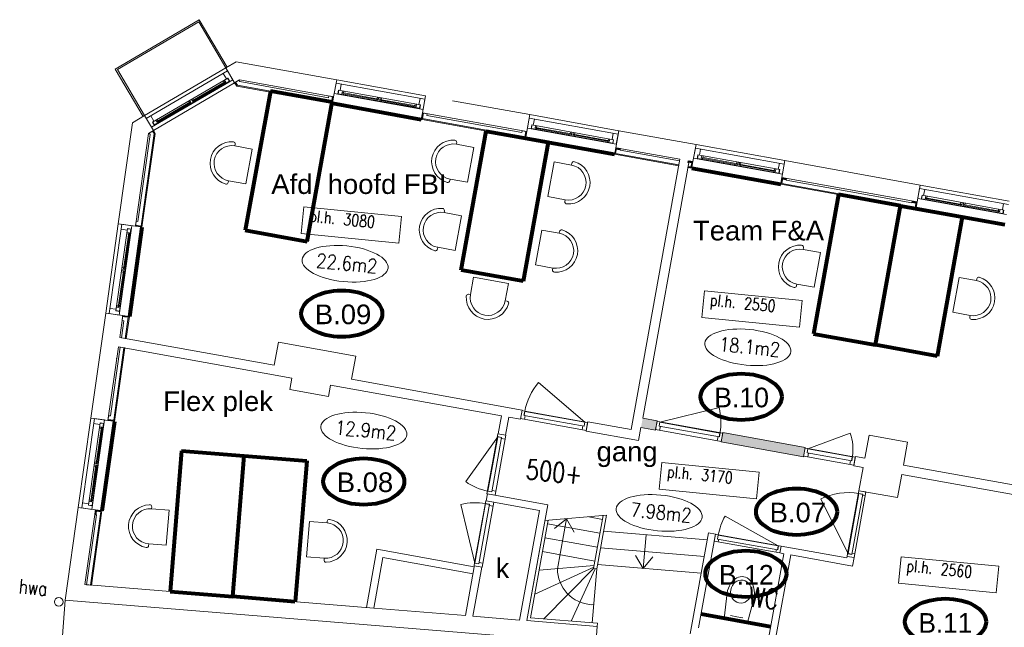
# Model space of a CAD drawing. Header units: millimetres. Extents: x -90830 to 24172, y -102460 to 73669.
# Tile 124 of 198: x -32715 to -20176, y 65929 to 73669. Entities that reach past the tile are written whole.
import ezdxf

# ---------------------------------------------------------------- set-up
doc = ezdxf.new("R2010")
doc.units = ezdxf.units.MM
for name, color, linetype, lineweight in [('Algemeen', 253, 'Continuous', 9), ('Algemeen01', 253, 'Continuous', 80), ('B21-BUITENWANDEN_1', 253, 'Continuous', 9), ('B22-BINNENWANDEN_1', 253, 'Continuous', 9), ('B24-TRAPPEN-HELLINGEN', 253, 'Continuous', 9), ('B31-WANDOPENING-BUITEN', 253, 'Continuous', 9), ('B32-WANDOPENINGEN-BINNEN_1', 253, 'Continuous', 9), ('BESCHRIJVING_1', 253, 'Continuous', 9), ('D24-TRAPPEN-HELLINGEN', 253, 'Continuous', 9), ('HOOGTEN', 253, 'Continuous', 9), ('Standard', 253, 'Continuous', 9)]:
    doc.layers.add(name, color=color, linetype=linetype, lineweight=lineweight)
doc.styles.add('ARIAL', font='arial.ttf')
doc.styles.add('TXT', font='txt.shx')

msp = doc.modelspace()

# ---------------------------------------------------------------- hatches: boundary and pattern name
at = {"layer": 'Standard'}
for points in [[(-29979, 72866), (-29948, 72823), (-29941, 72834), (-29968, 72873)], [(-29948, 72823), (-28745, 72606), (-28742, 72618), (-29941, 72834)], [(-28732, 72604), (-28717, 72687), (-28730, 72689), (-28745, 72606)], [(-27586, 72483), (-27601, 72400), (-27588, 72397), (-27573, 72480)], [(-27588, 72397), (-26272, 72160), (-26270, 72172), (-27586, 72410)], [(-30990, 72221), (-31013, 72258), (-31023, 72251), (-31003, 72218)], [(-26270, 72172), (-26257, 72243), (-26269, 72245), (-26282, 72174)], [(-31158, 71027), (-30990, 72221), (-31003, 72218), (-31170, 71029)], [(-25125, 72039), (-25138, 71968), (-25126, 71966), (-25113, 72037)], [(-25113, 72037), (-25117, 72015), (-25068, 72006), (-25064, 72028)], [(-25140, 71956), (-24323, 71808), (-24321, 71821), (-25138, 71968)], [(-24157, 71842), (-24153, 71864), (-24203, 71872), (-24206, 71851)], [(-24154, 71791), (-24141, 71861), (-24153, 71864), (-24166, 71793)], [(-24205, 71787), (-24156, 71778), (-24154, 71791), (-24203, 71799)], [(-23009, 71657), (-23022, 71586), (-23010, 71584), (-22997, 71655)], [(-22997, 71655), (-23001, 71633), (-22952, 71625), (-22948, 71646)], [(-23024, 71574), (-21302, 71263), (-21300, 71276), (-23022, 71586)], [(-21303, 71327), (-21299, 71349), (-21349, 71358), (-21352, 71336)], [(-21300, 71276), (-21287, 71347), (-21299, 71349), (-21312, 71278)], [(-31242, 71039), (-31170, 71029), (-31169, 71041), (-31240, 71051)], [(-31331, 69890), (-31402, 69900), (-31404, 69888), (-31333, 69878)], [(-31358, 69607), (-31318, 69888), (-31331, 69890), (-31370, 69609)], [(-31387, 69490), (-31519, 68553), (-31507, 68552), (-31375, 69488)], [(-24803, 68475), (-24618, 68442), (-24616, 68449), (-24596, 68560), (-24781, 68593)], [(-31591, 68563), (-31519, 68553), (-31518, 68566), (-31589, 68576)], [(-23760, 68409), (-23761, 68401), (-23780, 68298), (-23781, 68291), (-22732, 68102), (-22712, 68212), (-22711, 68220)], [(-31801, 66466), (-31667, 67413), (-31680, 67415), (-31813, 66468)], [(-31731, 67409), (-31753, 67412), (-31760, 67363), (-31738, 67360)], [(-31680, 67415), (-31751, 67425), (-31753, 67412), (-31682, 67402)]]:
    msp.add_hatch(color=256, dxfattribs=at).paths.add_polyline_path(points)

# ---------------------------------------------------------------- linework, layer by layer
at = {"layer": 'Algemeen01'}
for p, q in [((-29522, 72759), (-29842, 70987)), ((-28735, 72617), (-29522, 72759)), ((-29055, 70845), (-28735, 72617)), ((-28732, 72604), (-27601, 72400)), ((-27093, 70479), (-26773, 72250)), ((-26773, 72250), (-25986, 72108)), ((-25986, 72108), (-26305, 70337)), ((-26272, 72160), (-25140, 71956)), ((-24156, 71778), (-23024, 71574)), ((-22286, 71441), (-22605, 69669)), ((-21498, 71299), (-22286, 71441)), ((-21818, 69527), (-21498, 71299)), ((-21818, 69527), (-21498, 71299)), ((-21498, 71299), (-20711, 71157)), ((-21302, 71263), (-20170, 71059)), ((-20711, 71157), (-21030, 69385)), ((-31158, 71027), (-31318, 69888)), ((-29842, 70987), (-29055, 70845)), ((-26305, 70337), (-27093, 70479)), ((-22605, 69669), (-21818, 69527)), ((-21030, 69385), (-21818, 69527)), ((-31507, 68552), (-31667, 67413)), ((-30653, 68179), (-30800, 66385)), ((-30653, 68179), (-29059, 68049)), ((-30002, 66320), (-29856, 68114)), ((-30002, 66320), (-29856, 68114)), ((-29059, 68049), (-29205, 66255)), ((-30800, 66385), (-30002, 66320)), ((-29205, 66255), (-30002, 66320)), ((-23152, 65935), (-24038, 66095))]:
    msp.add_line(p, q, dxfattribs=at)
for centre in [(-28613, 69925), (-23527, 68865), (-28334, 67786), (-22821, 67401), (-23467, 66610), (-20925, 65998)]:
    msp.add_ellipse(centre, major_axis=(516, 0), ratio=0.573767, dxfattribs=at)
at = {"layer": 'B21-BUITENWANDEN_1'}
for p, q in [((-31497, 73040), (-30428, 73669)), ((-31469, 73033), (-30435, 73642)), ((-30090, 73056), (-30435, 73642)), ((-30073, 73066), (-30428, 73669)), ((-30090, 73056), (-29957, 73134)), ((-29957, 73134), (-28678, 72903)), ((-31142, 72437), (-31497, 73040)), ((-31124, 72447), (-31469, 73033)), ((-29979, 72866), (-30090, 73056)), ((-29979, 72866), (-29916, 72903)), ((-29916, 72903), (-28717, 72687)), ((-28678, 72903), (-28717, 72687)), ((-28678, 72903), (-28717, 72687)), ((-28678, 72903), (-28717, 72687)), ((-27546, 72700), (-27586, 72483)), ((-27546, 72699), (-27586, 72483)), ((-27546, 72699), (-27586, 72483)), ((-27202, 72637), (-26218, 72460)), ((-27586, 72483), (-26257, 72243)), ((-31459, 71070), (-31278, 72357)), ((-31278, 72357), (-31124, 72447)), ((-31013, 72258), (-31124, 72447)), ((-26218, 72460), (-26257, 72243)), ((-26218, 72460), (-26257, 72243)), ((-26218, 72460), (-26257, 72243)), ((-31075, 72221), (-31013, 72258)), ((-25086, 72256), (-25125, 72039)), ((-25086, 72255), (-25125, 72039)), ((-25086, 72255), (-25125, 72039)), ((-25086, 72255), (-24102, 72078)), ((-31242, 71039), (-31075, 72221)), ((-25125, 72039), (-24308, 71892)), ((-24102, 72078), (-24141, 71861)), ((-24102, 72078), (-24141, 71861)), ((-24102, 72078), (-24141, 71861)), ((-24102, 72078), (-24141, 71861)), ((-24190, 71870), (-24141, 71861)), ((-22970, 71874), (-23009, 71658)), ((-22970, 71874), (-23009, 71657)), ((-22970, 71874), (-23009, 71657)), ((-22970, 71874), (-23009, 71657)), ((-22970, 71874), (-21248, 71563)), ((-23009, 71657), (-21287, 71347)), ((-21248, 71563), (-21287, 71347)), ((-21248, 71563), (-21287, 71347)), ((-21248, 71563), (-21287, 71347)), ((-21248, 71563), (-21287, 71347)), ((-21248, 71563), (-21287, 71347)), ((-31459, 71070), (-31242, 71039)), ((-31808, 68594), (-31620, 69931)), ((-31620, 69931), (-31402, 69900)), ((-31441, 69622), (-31402, 69900)), ((-31591, 68563), (-31458, 69503)), ((-31808, 68594), (-31591, 68563)), ((-32136, 66273), (-31969, 67455)), ((-31969, 67455), (-31751, 67425)), ((-31885, 66473), (-31751, 67425)), ((-28205, 66173), (-31885, 66473)), ((-32222, 65176), (-32136, 66273)), ((-32136, 66273), (-25378, 65721)), ((-25378, 65721), (-32136, 66273)), ((-27039, 66078), (-28205, 66173)), ((-26348, 66021), (-26944, 66070)), ((-25361, 65941), (-26258, 66014))]:
    msp.add_line(p, q, dxfattribs=at)
at = {"layer": 'B22-BINNENWANDEN_1'}
for p, q in [((-24308, 71892), (-24930, 68447)), ((-24190, 71870), (-24781, 68593)), ((-31441, 69622), (-29473, 69267)), ((-31458, 69503), (-29248, 69104)), ((-29473, 69267), (-29420, 69562)), ((-29420, 69562), (-28436, 69384)), ((-31485, 69355), (-31479, 69354)), ((-28489, 69089), (-28436, 69384)), ((-29275, 68957), (-29248, 69104)), ((-28783, 68868), (-28756, 69015)), ((-28756, 69015), (-26580, 68623)), ((-28489, 69089), (-26317, 68697)), ((-29275, 68957), (-28783, 68868)), ((-26621, 68394), (-26580, 68623)), ((-26527, 68377), (-26486, 68606)), ((-26486, 68606), (-26339, 68579)), ((-26339, 68579), (-26317, 68697)), ((-24781, 68593), (-24596, 68560)), ((-25502, 68428), (-25481, 68547)), ((-25481, 68547), (-24930, 68447)), ((-24803, 68475), (-24833, 68308)), ((-24803, 68475), (-24618, 68442)), ((-24618, 68442), (-24596, 68560)), ((-26621, 68394), (-26527, 68377)), ((-25502, 68428), (-24833, 68308)), ((-23781, 68291), (-23760, 68409)), ((-23760, 68409), (-22711, 68220)), ((-21952, 68083), (-21899, 68378)), ((-21899, 68378), (-21407, 68289)), ((-23781, 68291), (-22732, 68102)), ((-22732, 68102), (-22711, 68220)), ((-22732, 68102), (-22711, 68220)), ((-21460, 67994), (-21407, 68289)), ((-22094, 67987), (-22073, 68105)), ((-22073, 68105), (-21952, 68083)), ((-22094, 67987), (-21973, 67965)), ((-22027, 67669), (-21973, 67965)), ((-21460, 67994), (-19423, 67627)), ((-21535, 67581), (-21481, 67876)), ((-21481, 67876), (-19447, 67509)), ((-26759, 67629), (-26775, 67540)), ((-26759, 67629), (-25991, 67490)), ((-22027, 67669), (-21535, 67581)), ((-26775, 67540), (-26096, 67418)), ((-26258, 66014), (-25991, 67490)), ((-26348, 66021), (-26096, 67418)), ((-24175, 65844), (-23943, 67131)), ((-24069, 65923), (-23854, 67115)), ((-23943, 67131), (-23854, 67115)), ((-23034, 66876), (-23018, 66964)), ((-23018, 66964), (-22181, 66813)), ((-28300, 66181), (-28166, 66924)), ((-26926, 66700), (-28166, 66924)), ((-23183, 65763), (-22984, 66867)), ((-23093, 65756), (-22896, 66851)), ((-23034, 66876), (-22984, 66867)), ((-22896, 66851), (-22108, 66709)), ((-22177, 66833), (-22181, 66813)), ((-22089, 66817), (-22177, 66833)), ((-28205, 66173), (-28089, 66817)), ((-26942, 66611), (-28089, 66817)), ((-26926, 66700), (-26924, 66712)), ((-26924, 66712), (-26831, 66695)), ((-22108, 66709), (-22089, 66817)), ((-27039, 66078), (-26926, 66700)), ((-26944, 66070), (-26831, 66695)), ((-25361, 65941), (-25407, 65353))]:
    msp.add_line(p, q, dxfattribs=at)
at = {"layer": 'B24-TRAPPEN-HELLINGEN'}
for p, q in [((-26028, 67288), (-25243, 67356)), ((-25469, 67336), (-25293, 67304)), ((-25994, 67248), (-25325, 67127)), ((-23958, 67045), (-25280, 67153)), ((-26026, 67071), (-25357, 66950)), ((-26058, 66894), (-25389, 66773)), ((-23996, 66833), (-25318, 66941)), ((-26101, 66656), (-25399, 66717)), ((-24035, 66620), (-25358, 66728)), ((-26156, 66350), (-25403, 66697)), ((-26042, 66037), (-25406, 66677)), ((-25692, 66008), (-25386, 66675)), ((-25366, 66674), (-25423, 65986)), ((-25406, 66677), (-25366, 66674)), ((-26210, 66050), (-25357, 65981))]:
    msp.add_line(p, q, dxfattribs=at)
at = {"layer": 'B31-WANDOPENING-BUITEN'}
for p, q in [((-30067, 73017), (-31103, 72411)), ((-30122, 72985), (-30082, 72916)), ((-30067, 73017), (-30001, 72905)), ((-30001, 72905), (-31037, 72299)), ((-30065, 72926), (-31022, 72366)), ((-30045, 72886), (-30997, 72329)), ((-30096, 72882), (-30518, 72635)), ((-30091, 72873), (-30513, 72626)), ((-30123, 72892), (-30111, 72873)), ((-30107, 72901), (-30091, 72873)), ((-30106, 72864), (-30100, 72853)), ((-30067, 72925), (-30045, 72886)), ((-30065, 72926), (-30039, 72883)), ((-28686, 72859), (-28709, 72731)), ((-27554, 72655), (-28686, 72859)), ((-27577, 72527), (-28709, 72731)), ((-28654, 72772), (-28663, 72723)), ((-28651, 72771), (-28659, 72727)), ((-27623, 72541), (-28659, 72727)), ((-27612, 72584), (-28654, 72772)), ((-28620, 72847), (-28634, 72768)), ((-28606, 72763), (-28612, 72731)), ((-28148, 72648), (-28612, 72731)), ((-28146, 72658), (-28610, 72741)), ((-28594, 72728), (-28596, 72716)), ((-28588, 72760), (-28592, 72738)), ((-30540, 72622), (-30968, 72371)), ((-30535, 72613), (-30963, 72363)), ((-30567, 72632), (-30555, 72613)), ((-30551, 72641), (-30535, 72613)), ((-30550, 72604), (-30544, 72594)), ((-30529, 72654), (-30513, 72626)), ((-30514, 72663), (-30503, 72644)), ((-30498, 72635), (-30491, 72624)), ((-28165, 72651), (-28168, 72639)), ((-28160, 72683), (-28164, 72661)), ((-28142, 72680), (-28148, 72648)), ((-28124, 72677), (-28130, 72645)), ((-27666, 72561), (-28130, 72645)), ((-27664, 72571), (-28128, 72654)), ((-28112, 72641), (-28114, 72629)), ((-28106, 72673), (-28110, 72651)), ((-27617, 72667), (-27632, 72588)), ((-27554, 72655), (-27577, 72527)), ((-27684, 72564), (-27686, 72552)), ((-27678, 72596), (-27682, 72574)), ((-27660, 72593), (-27666, 72561)), ((-27615, 72585), (-27623, 72541)), ((-27612, 72584), (-27621, 72535)), ((-31101, 72409), (-31036, 72296)), ((-31045, 72445), (-31005, 72376)), ((-31022, 72366), (-30997, 72323)), ((-31019, 72367), (-30997, 72329)), ((-30980, 72391), (-30963, 72363)), ((-30964, 72400), (-30953, 72380)), ((-30948, 72372), (-30941, 72361)), ((-26226, 72415), (-26249, 72287)), ((-25094, 72211), (-26226, 72415)), ((-26160, 72403), (-26174, 72325)), ((-25117, 72084), (-26249, 72287)), ((-26194, 72328), (-26203, 72279)), ((-26191, 72328), (-26199, 72283)), ((-25162, 72097), (-26199, 72283)), ((-25152, 72141), (-26194, 72328)), ((-26146, 72320), (-26151, 72288)), ((-25687, 72204), (-26151, 72288)), ((-25686, 72214), (-26150, 72297)), ((-26134, 72284), (-26136, 72272)), ((-26128, 72316), (-26132, 72294)), ((-25699, 72239), (-25703, 72217)), ((-25682, 72236), (-25687, 72204)), ((-25664, 72233), (-25670, 72201)), ((-25646, 72230), (-25650, 72207)), ((-25705, 72207), (-25707, 72195)), ((-25206, 72117), (-25670, 72201)), ((-25204, 72127), (-25668, 72211)), ((-25652, 72198), (-25654, 72185)), ((-25223, 72120), (-25225, 72108)), ((-25217, 72152), (-25221, 72130)), ((-25200, 72149), (-25206, 72117)), ((-25157, 72223), (-25171, 72144)), ((-25155, 72141), (-25162, 72097)), ((-25152, 72141), (-25160, 72091)), ((-25094, 72211), (-25117, 72084)), ((-24110, 72034), (-24133, 71906)), ((-22978, 71830), (-24110, 72034)), ((-24044, 72022), (-24058, 71943)), ((-23001, 71702), (-24133, 71906)), ((-24078, 71947), (-24087, 71897)), ((-24075, 71946), (-24083, 71902)), ((-23047, 71715), (-24083, 71902)), ((-23036, 71759), (-24078, 71947)), ((-24030, 71938), (-24035, 71906)), ((-23571, 71822), (-24035, 71906)), ((-23570, 71832), (-24034, 71916)), ((-24018, 71903), (-24020, 71890)), ((-24012, 71935), (-24016, 71913)), ((-23583, 71858), (-23587, 71835)), ((-23566, 71854), (-23571, 71822)), ((-23548, 71851), (-23554, 71819)), ((-23530, 71848), (-23534, 71826)), ((-23589, 71826), (-23591, 71813)), ((-23090, 71736), (-23554, 71819)), ((-23088, 71745), (-23552, 71829)), ((-23536, 71816), (-23538, 71804)), ((-23107, 71739), (-23110, 71726)), ((-23102, 71771), (-23106, 71749)), ((-23084, 71768), (-23090, 71736)), ((-23041, 71841), (-23055, 71762)), ((-23039, 71759), (-23047, 71715)), ((-23036, 71759), (-23045, 71710)), ((-22978, 71830), (-23001, 71702)), ((-21256, 71519), (-21287, 71347)), ((-20124, 71315), (-21256, 71519)), ((-21190, 71507), (-21204, 71428)), ((-20147, 71187), (-21279, 71391)), ((-21224, 71432), (-21233, 71383)), ((-21221, 71431), (-21229, 71387)), ((-20193, 71200), (-21229, 71387)), ((-20182, 71244), (-21224, 71432)), ((-21176, 71423), (-21182, 71391)), ((-20717, 71308), (-21182, 71391)), ((-20716, 71317), (-21180, 71401)), ((-21164, 71388), (-21166, 71376)), ((-21158, 71420), (-21162, 71398)), ((-20735, 71311), (-20737, 71298)), ((-20729, 71343), (-20733, 71321)), ((-20712, 71340), (-20717, 71308)), ((-20694, 71336), (-20700, 71304)), ((-20236, 71221), (-20700, 71304)), ((-20234, 71231), (-20698, 71314)), ((-20682, 71301), (-20684, 71289)), ((-20676, 71333), (-20680, 71311)), ((-20253, 71224), (-20256, 71212)), ((-20248, 71256), (-20252, 71234)), ((-20230, 71253), (-20236, 71221)), ((-20187, 71326), (-20201, 71248)), ((-20185, 71245), (-20193, 71200)), ((-20182, 71244), (-20191, 71195)), ((-31415, 71063), (-31575, 69925)), ((-31342, 71009), (-31490, 69960)), ((-31286, 71045), (-31447, 69906)), ((-31298, 70999), (-31445, 69957)), ((-31424, 71000), (-31345, 70989)), ((-31415, 71063), (-31286, 71045)), ((-31342, 71009), (-31292, 71002)), ((-31342, 71006), (-31298, 70999)), ((-31326, 70957), (-31392, 70490)), ((-31316, 70956), (-31382, 70489)), ((-31351, 70942), (-31329, 70939)), ((-31349, 70960), (-31316, 70956)), ((-31319, 70938), (-31307, 70936)), ((-31395, 70472), (-31461, 70005)), ((-31385, 70471), (-31451, 70004)), ((-31417, 70475), (-31385, 70471)), ((-31414, 70493), (-31382, 70489)), ((-31412, 70511), (-31390, 70508)), ((-31380, 70506), (-31367, 70505)), ((-31419, 70458), (-31397, 70454)), ((-31387, 70453), (-31375, 70451)), ((-31566, 69991), (-31487, 69980)), ((-31483, 70008), (-31451, 70004)), ((-31480, 70026), (-31458, 70023)), ((-31448, 70022), (-31436, 70020)), ((-31575, 69925), (-31447, 69906)), ((-31490, 69960), (-31440, 69953)), ((-31489, 69963), (-31445, 69957)), ((-31764, 68588), (-31924, 67449)), ((-31764, 68588), (-31635, 68570)), ((-31691, 68533), (-31839, 67484)), ((-31635, 68570), (-31796, 67431)), ((-31647, 68524), (-31794, 67481)), ((-31773, 68524), (-31694, 68513)), ((-31675, 68481), (-31741, 68014)), ((-31665, 68480), (-31731, 68013)), ((-31700, 68467), (-31678, 68464)), ((-31698, 68485), (-31665, 68480)), ((-31691, 68533), (-31641, 68526)), ((-31691, 68530), (-31647, 68524)), ((-31668, 68462), (-31656, 68460)), ((-31744, 67997), (-31809, 67530)), ((-31734, 67995), (-31800, 67528)), ((-31768, 67982), (-31746, 67979)), ((-31766, 68000), (-31734, 67995)), ((-31763, 68018), (-31731, 68013)), ((-31761, 68035), (-31739, 68032)), ((-31736, 67977), (-31724, 67976)), ((-31729, 68031), (-31716, 68029)), ((-31915, 67515), (-31836, 67504)), ((-31839, 67484), (-31789, 67477)), ((-31838, 67487), (-31794, 67481)), ((-31832, 67533), (-31800, 67528)), ((-31829, 67551), (-31807, 67548)), ((-31797, 67546), (-31785, 67544)), ((-31924, 67449), (-31796, 67431))]:
    msp.add_line(p, q, dxfattribs=at)
at = {"layer": 'B32-WANDOPENINGEN-BINNEN_1'}
for p, q in [((-25519, 68541), (-26106, 69048)), ((-24562, 68541), (-23803, 68729)), ((-26339, 68579), (-26317, 68697)), ((-26282, 68683), (-26319, 68690)), ((-26294, 68630), (-26284, 68684)), ((-26292, 68629), (-26283, 68679)), ((-25526, 68491), (-26292, 68629)), ((-26286, 68578), (-26277, 68627)), ((-25519, 68541), (-26283, 68679)), ((-25482, 68539), (-26282, 68683)), ((-26337, 68587), (-25501, 68436)), ((-25552, 68445), (-25543, 68494)), ((-25528, 68492), (-25519, 68541)), ((-25526, 68491), (-25516, 68545)), ((-25526, 68491), (-25516, 68545)), ((-25526, 68491), (-25516, 68545)), ((-25501, 68436), (-25482, 68539)), ((-24598, 68552), (-24616, 68449)), ((-24561, 68546), (-24598, 68552)), ((-24573, 68492), (-24563, 68546)), ((-24571, 68492), (-24562, 68541)), ((-23805, 68354), (-24571, 68492)), ((-24565, 68440), (-24556, 68489)), ((-23798, 68403), (-24562, 68541)), ((-23761, 68401), (-24561, 68546)), ((-26628, 68354), (-27035, 67785)), ((-26626, 68394), (-26764, 67630)), ((-26753, 67663), (-26628, 68354)), ((-26578, 68348), (-26703, 67654)), ((-26661, 67611), (-26523, 68376)), ((-26578, 68348), (-26632, 68358)), ((-26630, 68342), (-26630, 68343)), ((-26579, 68345), (-26628, 68354)), ((-26626, 68394), (-26523, 68376)), ((-24616, 68449), (-23780, 68298)), ((-23831, 68307), (-23822, 68357)), ((-23807, 68354), (-23798, 68403)), ((-23805, 68354), (-23796, 68408)), ((-23805, 68354), (-23796, 68408)), ((-23805, 68354), (-23796, 68408)), ((-23761, 68401), (-23780, 68298)), ((-22677, 68201), (-22139, 68402)), ((-26532, 68325), (-26581, 68333)), ((-22732, 68102), (-22711, 68220)), ((-22732, 68102), (-22711, 68220)), ((-22676, 68206), (-22712, 68212)), ((-22731, 68109), (-22093, 67994)), ((-22687, 68152), (-22678, 68206)), ((-22685, 68152), (-22677, 68201)), ((-22119, 68049), (-22685, 68152)), ((-22680, 68100), (-22671, 68149)), ((-22680, 68100), (-22671, 68149)), ((-22112, 68099), (-22677, 68201)), ((-22074, 68097), (-22676, 68206)), ((-22121, 68050), (-22112, 68099)), ((-22119, 68049), (-22109, 68103)), ((-22119, 68049), (-22109, 68103)), ((-22119, 68049), (-22109, 68103)), ((-22093, 67994), (-22074, 68097)), ((-22144, 68003), (-22135, 68052)), ((-22144, 68003), (-22135, 68052)), ((-26759, 67629), (-26775, 67540)), ((-26661, 67611), (-26764, 67630)), ((-26703, 67654), (-26758, 67664)), ((-26703, 67654), (-26758, 67664)), ((-26703, 67654), (-26758, 67664)), ((-26703, 67656), (-26752, 67665)), ((-26651, 67662), (-26700, 67671)), ((-22027, 67669), (-22171, 66869)), ((-22028, 67632), (-22166, 66869)), ((-21979, 67625), (-22117, 66858)), ((-22089, 66817), (-21938, 67654)), ((-21979, 67625), (-22033, 67635)), ((-21979, 67623), (-22028, 67632)), ((-22027, 67669), (-21938, 67654)), ((-21947, 67602), (-21982, 67609)), ((-26918, 66748), (-27096, 67495)), ((-26780, 67541), (-26923, 66749)), ((-26781, 67506), (-26918, 66748)), ((-26732, 67497), (-26869, 66739)), ((-26826, 66694), (-26677, 67523)), ((-26732, 67497), (-26786, 67507)), ((-26732, 67497), (-26786, 67507)), ((-26732, 67497), (-26786, 67507)), ((-26732, 67495), (-26782, 67504)), ((-26677, 67523), (-26780, 67541)), ((-26686, 67471), (-26735, 67480)), ((-22166, 66869), (-22512, 67563)), ((-23055, 66966), (-23731, 67346)), ((-23854, 67115), (-23870, 67027)), ((-23818, 67109), (-23854, 67115)), ((-23829, 67055), (-23820, 67109)), ((-23827, 67054), (-23819, 67104)), ((-23055, 66966), (-23819, 67104)), ((-23018, 66964), (-23818, 67109)), ((-23870, 67027), (-23034, 66876)), ((-23062, 66916), (-23827, 67054)), ((-23819, 67017), (-23813, 67052)), ((-23064, 66917), (-23055, 66966)), ((-23062, 66916), (-23052, 66970)), ((-23062, 66916), (-23052, 66970)), ((-23062, 66916), (-23052, 66970)), ((-23018, 66964), (-23034, 66876)), ((-23085, 66885), (-23078, 66919)), ((-22171, 66869), (-22177, 66833)), ((-22177, 66833), (-22089, 66817)), ((-22117, 66858), (-22171, 66867)), ((-22117, 66860), (-22166, 66869)), ((-22080, 66868), (-22114, 66874)), ((-26923, 66749), (-26929, 66713)), ((-26826, 66694), (-26929, 66713)), ((-26869, 66737), (-26923, 66747)), ((-26869, 66739), (-26918, 66748)), ((-26817, 66745), (-26866, 66754))]:
    msp.add_line(p, q, dxfattribs=at)
for centre, radius, start, end in [((-25519, 68541), 776, 139.1621, 169.7765), ((-24562, 68541), 776, 349.7754, 13.901), ((-22677, 68201), 574, 349.7754, 20.4766), ((-26628, 68354), 700, 234.4165, 259.7754), ((-22166, 66869), 776, 79.7754, 116.4656), ((-26918, 66748), 768, 79.7754, 103.4231), ((-23055, 66966), 776, 150.6514, 169.7754)]:
    msp.add_arc(centre, radius, start, end, dxfattribs=at)
at = {"layer": 'D24-TRAPPEN-HELLINGEN'}
for p, q in [((-25285, 67352), (-25406, 66677)), ((-25243, 67356), (-25366, 66674)), ((-25987, 67292), (-26210, 66050)), ((-26079, 67003), (-26258, 66014))]:
    msp.add_line(p, q, dxfattribs=at)
at = {"layer": 'Standard'}
for p, q in [((-31124, 72447), (-30090, 73056)), ((-29979, 72866), (-31013, 72258)), ((-29968, 72873), (-29979, 72866)), ((-29979, 72866), (-29948, 72823)), ((-29924, 72898), (-29968, 72873)), ((-29941, 72834), (-29968, 72873)), ((-29968, 72873), (-29941, 72834)), ((-29912, 72880), (-29924, 72898)), ((-28783, 72676), (-29912, 72880)), ((-28678, 72903), (-27546, 72700)), ((-29948, 72823), (-28745, 72606)), ((-28742, 72618), (-29941, 72834)), ((-29941, 72834), (-28792, 72627)), ((-28792, 72627), (-28742, 72618)), ((-28779, 72698), (-28783, 72676)), ((-28730, 72689), (-28779, 72698)), ((-28745, 72606), (-28732, 72604)), ((-28730, 72689), (-28742, 72618)), ((-28742, 72618), (-28730, 72689)), ((-28732, 72604), (-28717, 72687)), ((-28717, 72687), (-28730, 72689)), ((-27586, 72483), (-27601, 72400)), ((-27573, 72480), (-27586, 72483)), ((-27586, 72410), (-27573, 72480)), ((-27573, 72480), (-27586, 72410)), ((-27524, 72472), (-27573, 72480)), ((-27601, 72400), (-27588, 72397)), ((-27588, 72397), (-26272, 72160)), ((-26282, 72174), (-27586, 72410)), ((-27586, 72410), (-27537, 72401)), ((-27537, 72401), (-26282, 72174)), ((-27528, 72450), (-27524, 72472)), ((-26322, 72232), (-27528, 72450)), ((-25086, 72255), (-26218, 72460)), ((-31023, 72251), (-31066, 72225)), ((-31066, 72225), (-31055, 72207)), ((-31013, 72258), (-31023, 72251)), ((-31023, 72251), (-31003, 72218)), ((-31003, 72218), (-31023, 72251)), ((-30990, 72221), (-31013, 72258)), ((-26318, 72254), (-26322, 72232)), ((-26269, 72245), (-26318, 72254)), ((-26269, 72245), (-26282, 72174)), ((-26273, 72224), (-26269, 72245)), ((-26270, 72172), (-26257, 72243)), ((-26257, 72243), (-26269, 72245)), ((-31055, 72207), (-31211, 71098)), ((-31003, 72218), (-31169, 71041)), ((-31169, 71041), (-31003, 72218)), ((-31158, 71027), (-30990, 72221)), ((-27154, 72082), (-27150, 72105)), ((-26282, 72174), (-26273, 72224)), ((-26272, 72160), (-26270, 72172)), ((-29975, 72061), (-29970, 72084)), ((-29753, 72021), (-29975, 72061)), ((-29833, 71578), (-29753, 72021)), ((-26932, 72042), (-27154, 72082)), ((-27012, 71599), (-26932, 72042)), ((-25125, 72039), (-25138, 71968)), ((-25126, 71966), (-25113, 72037)), ((-25117, 72015), (-25126, 71966)), ((-25113, 72037), (-25125, 72039)), ((-25113, 72037), (-25117, 72015)), ((-25064, 72028), (-25113, 72037)), ((-25068, 72006), (-25064, 72028)), ((-24312, 71870), (-25068, 72006)), ((-22970, 71874), (-24102, 72078)), ((-25989, 71415), (-25909, 71858)), ((-25909, 71858), (-25688, 71817)), ((-25138, 71968), (-25140, 71956)), ((-25140, 71956), (-24323, 71808)), ((-24321, 71821), (-25126, 71966)), ((-25126, 71966), (-24321, 71821)), ((-24321, 71821), (-24312, 71870)), ((-24203, 71872), (-24206, 71851)), ((-24206, 71851), (-24194, 71849)), ((-24153, 71864), (-24203, 71872)), ((-24194, 71849), (-24203, 71799)), ((-24153, 71864), (-24166, 71793)), ((-24157, 71842), (-24153, 71864)), ((-24154, 71791), (-24141, 71861)), ((-24141, 71861), (-24153, 71864)), ((-25688, 71817), (-25683, 71840)), ((-24323, 71808), (-24321, 71821)), ((-24203, 71799), (-24205, 71787)), ((-24205, 71787), (-24156, 71778)), ((-24166, 71793), (-24203, 71799)), ((-24203, 71799), (-24166, 71793)), ((-24166, 71793), (-24157, 71842)), ((-24156, 71778), (-24154, 71791)), ((-30059, 71595), (-30054, 71618)), ((-30054, 71618), (-29833, 71578)), ((-27238, 71616), (-27234, 71639)), ((-27234, 71639), (-27012, 71599)), ((-23009, 71657), (-23022, 71586)), ((-23010, 71584), (-22997, 71655)), ((-23001, 71633), (-23010, 71584)), ((-22997, 71655), (-23009, 71657)), ((-22997, 71655), (-23001, 71633)), ((-22948, 71646), (-22997, 71655)), ((-22952, 71625), (-22948, 71646)), ((-21352, 71336), (-22952, 71625)), ((-23022, 71586), (-23024, 71574)), ((-23024, 71574), (-21302, 71263)), ((-21312, 71278), (-23010, 71584)), ((-23010, 71584), (-21312, 71278)), ((-20116, 71359), (-21248, 71563)), ((-25767, 71375), (-25989, 71415)), ((-25772, 71352), (-25767, 71375)), ((-21349, 71358), (-21352, 71336)), ((-21299, 71349), (-21349, 71358)), ((-21299, 71349), (-21312, 71278)), ((-21303, 71327), (-21299, 71349)), ((-21300, 71276), (-21287, 71347)), ((-21287, 71347), (-21299, 71349)), ((-29096, 71285), (-29129, 70947)), ((-27852, 71162), (-29096, 71285)), ((-27307, 71235), (-27311, 71212)), ((-21312, 71278), (-21303, 71327)), ((-21302, 71263), (-21300, 71276)), ((-31233, 71101), (-31240, 71051)), ((-31211, 71098), (-31233, 71101)), ((-27886, 70823), (-27852, 71162)), ((-27311, 71212), (-27089, 71172)), ((-27089, 71172), (-27169, 70730)), ((-31459, 71070), (-31620, 69931)), ((-31240, 71051), (-31242, 71039)), ((-31242, 71039), (-31170, 71029)), ((-31169, 71041), (-31240, 71051)), ((-31240, 71051), (-31218, 71048)), ((-31218, 71048), (-31169, 71041)), ((-31170, 71029), (-31158, 71027)), ((-26066, 70988), (-26146, 70545)), ((-25844, 70948), (-26066, 70988)), ((-25840, 70971), (-25844, 70948)), ((-29129, 70947), (-27886, 70823)), ((-27391, 70770), (-27395, 70747)), ((-27169, 70730), (-27391, 70770)), ((-22738, 70743), (-22734, 70766)), ((-22516, 70703), (-22738, 70743)), ((-22596, 70260), (-22516, 70703)), ((-26146, 70545), (-25924, 70505)), ((-25924, 70505), (-25928, 70482)), ((-26934, 70388), (-26974, 70167)), ((-26491, 70309), (-26934, 70388)), ((-20833, 69942), (-20753, 70385)), ((-20753, 70385), (-20531, 70345)), ((-20531, 70345), (-20527, 70368)), ((-26531, 70087), (-26491, 70309)), ((-22822, 70277), (-22818, 70300)), ((-22818, 70300), (-22596, 70260)), ((-26974, 70167), (-26997, 70171)), ((-23994, 70215), (-24027, 69877)), ((-22751, 70091), (-23994, 70215)), ((-26508, 70083), (-26531, 70087)), ((-22784, 69753), (-22751, 70091)), ((-31404, 69888), (-31411, 69838)), ((-31402, 69900), (-31404, 69888)), ((-31404, 69888), (-31333, 69878)), ((-31382, 69885), (-31404, 69888)), ((-31331, 69890), (-31402, 69900)), ((-31333, 69878), (-31382, 69885)), ((-31333, 69878), (-31370, 69609)), ((-31370, 69609), (-31333, 69878)), ((-31358, 69607), (-31318, 69888)), ((-31318, 69888), (-31331, 69890)), ((-24027, 69877), (-22784, 69753)), ((-20611, 69902), (-20833, 69942)), ((-20615, 69879), (-20611, 69902)), ((-31389, 69835), (-31420, 69618)), ((-31411, 69838), (-31389, 69835)), ((-31420, 69618), (-31370, 69609)), ((-31370, 69609), (-31358, 69607)), ((-31436, 69499), (-31560, 68622)), ((-31387, 69490), (-31518, 68566)), ((-31518, 68566), (-31387, 69490)), ((-31507, 68552), (-31375, 69488)), ((-31387, 69490), (-31436, 69499)), ((-31375, 69488), (-31387, 69490)), ((-31969, 67455), (-31808, 68594)), ((-31582, 68625), (-31589, 68576)), ((-31560, 68622), (-31582, 68625)), ((-31589, 68576), (-31591, 68563)), ((-31591, 68563), (-31519, 68553)), ((-31518, 68566), (-31589, 68576)), ((-31589, 68576), (-31567, 68573)), ((-31567, 68573), (-31518, 68566)), ((-31519, 68553), (-31507, 68552)), ((-24539, 68029), (-24573, 67690)), ((-23296, 67905), (-24539, 68029)), ((-23330, 67567), (-23296, 67905)), ((-24573, 67690), (-23330, 67567)), ((-31036, 67440), (-31034, 67464)), ((-31738, 67360), (-31863, 66472)), ((-31682, 67402), (-31813, 66468)), ((-31813, 66468), (-31682, 67402)), ((-31801, 66466), (-31667, 67413)), ((-31753, 67412), (-31760, 67363)), ((-31760, 67363), (-31738, 67360)), ((-31751, 67425), (-31753, 67412)), ((-31753, 67412), (-31682, 67402)), ((-31731, 67409), (-31753, 67412)), ((-31680, 67415), (-31751, 67425)), ((-31682, 67402), (-31731, 67409)), ((-31667, 67413), (-31680, 67415)), ((-30811, 67422), (-31036, 67440)), ((-30848, 66974), (-30811, 67422)), ((-29062, 66828), (-29026, 67276)), ((-29026, 67276), (-28801, 67258)), ((-28801, 67258), (-28799, 67281)), ((-25753, 67312), (-25906, 67186)), ((-25753, 67312), (-25868, 66676)), ((-25753, 67312), (-25654, 67141)), ((-24739, 67109), (-24774, 66680)), ((-31074, 66969), (-31072, 66992)), ((-31072, 66992), (-30848, 66974)), ((-24774, 66680), (-24871, 66844)), ((-28838, 66810), (-29062, 66828)), ((-28839, 66786), (-28838, 66810)), ((-24774, 66680), (-24651, 66826)), ((-21490, 66829), (-21524, 66491)), ((-20247, 66706), (-21490, 66829)), ((-20281, 66367), (-20247, 66706)), ((-31863, 66472), (-31813, 66468)), ((-31813, 66468), (-31801, 66466)), ((-21524, 66491), (-20281, 66367)), ((-23707, 66369), (-23743, 66042)), ((-25453, 66218), (-25404, 66214)), ((-23363, 66306), (-23448, 65989)), ((-25357, 65981), (-25361, 65941)), ((-23448, 65989), (-23743, 66042)), ((-23584, 66064), (-23661, 66078)), ((-23584, 66064), (-23507, 66050))]:
    msp.add_line(p, q, dxfattribs=at)
msp.add_circle((-32218, 66254), 55, dxfattribs=at)
for centre, radius, start, end in [((-30015, 71840), 275, 85.6329, 253.9179), ((-29996, 72088), 25.5, 349.7754, 85.6329), ((-27194, 71861), 275, 85.6329, 253.9179), ((-27175, 72109), 25.5, 349.7754, 85.6329), ((-30015, 71840), 225, 79.7754, 259.7754), ((-27194, 71861), 225, 79.7754, 259.7754), ((-25727, 71596), 275, 265.6329, 73.9179), ((-25658, 71836), 25.5, 73.9179, 169.7754), ((-25727, 71596), 225, 259.7754, 79.7754), ((-27263, 71621), 25.5, 253.9179, 349.7754), ((-30084, 71600), 25.5, 253.9179, 349.7754), ((-25746, 71347), 25.5, 169.7754, 265.6329), ((-27351, 70991), 275, 85.6329, 253.9179), ((-27332, 71240), 25.5, 349.7754, 85.6329), ((-27351, 70991), 225, 79.7754, 259.7754), ((-25884, 70727), 275, 265.6329, 73.9179), ((-25815, 70966), 25.5, 73.9179, 169.7754), ((-25884, 70727), 225, 259.7754, 79.7754), ((-27420, 70751), 25.5, 253.9179, 349.7754), ((-22778, 70522), 275, 85.6329, 253.9179), ((-22778, 70522), 225, 79.7754, 259.7754), ((-22759, 70770), 25.5, 349.7754, 85.6329), ((-25903, 70478), 25.5, 169.7754, 265.6329), ((-20571, 70124), 225, 259.7754, 79.7754), ((-20571, 70124), 275, 265.6329, 73.9179), ((-20502, 70363), 25.5, 73.9179, 169.7754), ((-22847, 70282), 25.5, 253.9179, 349.7754), ((-26753, 70127), 275, 175.6329, 343.9179), ((-27002, 70146), 25.5, 79.7754, 175.6329), ((-26753, 70127), 225, 169.7754, 349.7754), ((-26513, 70057), 25.5, 343.9179, 79.7754), ((-20590, 69875), 25.5, 169.7754, 265.6329), ((-31054, 67216), 275, 91.1909, 259.476), ((-31059, 67466), 25.5, 355.3334, 91.1909), ((-31054, 67216), 225, 85.3334, 265.3334), ((-28819, 67034), 225, 265.3334, 85.3334), ((-28819, 67034), 275, 271.1909, 79.476), ((-28774, 67279), 25.5, 79.476, 175.3334), ((-31099, 66971), 25.5, 259.476, 355.3334), ((-28814, 66784), 25.5, 175.3334, 271.1909), ((-25406, 66677), 461, 180.0985, 266.4601)]:
    msp.add_arc(centre, radius, start, end, dxfattribs=at)
for centre in [(-28571, 70560), (-23442, 69496), (-28332, 68435), (-24571, 67386)]:
    msp.add_ellipse(centre, major_axis=(547, -54), ratio=0.415553, dxfattribs=at)
for centre, major_axis, ratio, end_param in [((-23535, 66338), (43, 236), 0.729167, 7.856549), ((-23529, 66384), (26, 144), 0.909091, 10.995574)]:
    msp.add_ellipse(centre, major_axis=major_axis, ratio=ratio, start_param=4.712389, end_param=end_param, dxfattribs=at)

# ---------------------------------------------------------------- texts
at = {"layer": 'Algemeen', "char_height": 250, "attachment_point": 7, "style": 'ARIAL'}
for s, insert, width in [('\\W1.00;Afd.\\~hoofd\\~FBI', (-29511, 71446), 2358.27), ('\\W1.00;Team\\~F&A', (-24140, 70854), 1795.78), ('\\W1.00;B.09', (-28956, 69787), 845.72), ('\\W0.97;B.10', (-23870, 68728), 842.47), ('\\W1.00;Flex\\~plek', (-30887, 68609), 1529.54), ('\\W1.00;gang', (-25368, 67969), 908.91), ('\\W1.00;B.08', (-28677, 67649), 845.72), ('\\W1.00;B.07', (-23164, 67263), 845.72), ('\\W0.98;k', (-26652, 66556), 297.72), ('\\W0.97;B.12', (-23810, 66473), 842.47), ('\\W0.95;B.11', (-21268, 65860), 839.39)]:
    msp.add_mtext(s, dxfattribs=dict(at, insert=insert, width=width))
at = {"layer": 'BESCHRIJVING_1', "insert": (-23439, 66197), "char_height": 250, "width": 405.46, "attachment_point": 7, "rotation": 354.3191, "style": 'TXT'}
msp.add_mtext('\\W0.78;WC', dxfattribs=at)
at = {"layer": 'HOOGTEN', "insert": (-26278, 67820), "char_height": 250, "width": 775.46, "attachment_point": 7, "rotation": 354.3191, "style": 'TXT'}
msp.add_mtext('\\W0.78;500+', dxfattribs=at)
at = {"layer": 'Standard', "attachment_point": 7, "rotation": 354.3191, "style": 'TXT'}
for s, insert, char_height, width in [('\\W0.78;pl.h.\\~3080', (-29036, 71048), 150, 1131.27), ('\\W0.84;22.6m2', (-28944, 70514), 180, 891.6), ('\\W0.78;pl.h.\\~2550', (-23934, 69978), 150, 1131.27), ('\\W0.84;18.1m2', (-23815, 69450), 180, 891.6), ('\\W0.84;12.9m2', (-28704, 68389), 180, 891.6), ('\\W0.78;pl.h.\\~3170', (-24480, 67791), 150, 1131.27), ('\\W0.84;7.98m2', (-24944, 67340), 180, 891.6), ('\\W0.78;pl.h.\\~2560', (-21431, 66592), 150, 1131.27), ('\\W0.78;hwa', (-32732, 66364), 180, 425.13)]:
    msp.add_mtext(s, dxfattribs=dict(at, insert=insert, char_height=char_height, width=width))

doc.saveas('drawing.dxf')
